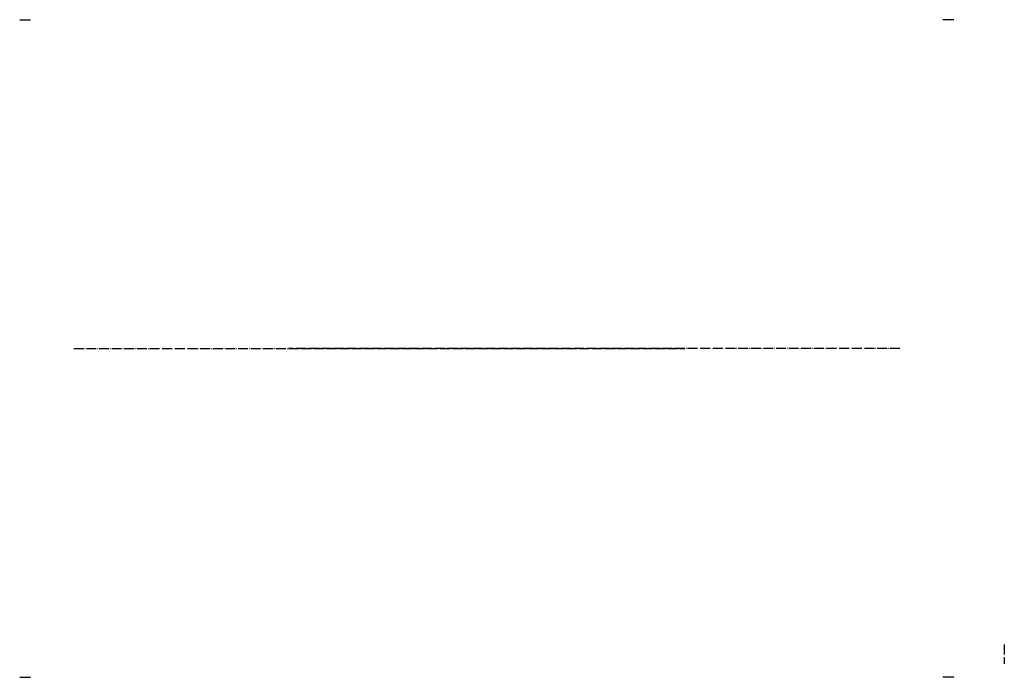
# Model space of a CAD drawing. Extents: x 38905 to 39799, y 30180 to 30777.
import ezdxf

# ---------------------------------------------------------------- set-up
doc = ezdxf.new("R2010")
doc.units = 0
doc.header["$LTSCALE"] = 0.75
doc.header["$MEASUREMENT"] = 0
doc.linetypes.add('CENTER', pattern=[50, 31.25, -6.25, 6.25, -6.25])
doc.linetypes.add('ET_DASH_DOT', pattern=[15.3, 12, -1.5, 0.3, -1.5])
doc.layers.get('0').update_dxf_attribs({"linetype": 'CONTINUOUS'})
doc.layers.add('CENTRE', color=2, linetype='ET_DASH_DOT')
doc.layers.add('HL-25', color=2, linetype='CENTER')

# ---------------------------------------------------------------- blocks, each defined once
blk = doc.blocks.new('BLOCK PRT-094')
at = {"layer": 'CENTRE', "color": 0}
for p, q in [((95, 0, -285.5), (650, 0, -285.5)), ((845, 0, -285.5), (290, 0, -285.5))]:
    blk.add_line(p, q, dxfattribs=at)
at = {"layer": 'CENTRE', "color": 0, "extrusion": (0, 1, 0)}
blk.add_line((940, 0, -16.75), (940, 0, 0.75), dxfattribs=at)
at = {"layer": 'HL-25', "color": 0, "extrusion": (0, 1, 0)}
for p, q in [((45.9, 0, -584), (55.8, 0, -584)), ((45.9, 0, 13), (55.8, 0, 13)), ((894.1, 0, -584), (884.2, 0, -584)), ((894.1, 0, 13), (884.2, 0, 13)), ((45.9, -299, -584), (55.8, -299, -584)), ((45.9, -299, 13), (55.8, -299, 13)), ((894.1, -299, -584), (884.2, -299, -584)), ((894.1, -299, 13), (884.2, -299, 13))]:
    blk.add_line(p, q, dxfattribs=at)

msp = doc.modelspace()

# ---------------------------------------------------------------- block references
at = {"extrusion": (0, -1, 0)}
msp.add_blockref('BLOCK PRT-094', (38859.41, 2647.72, -30192.63), dxfattribs=at)

doc.saveas('drawing.dxf')
